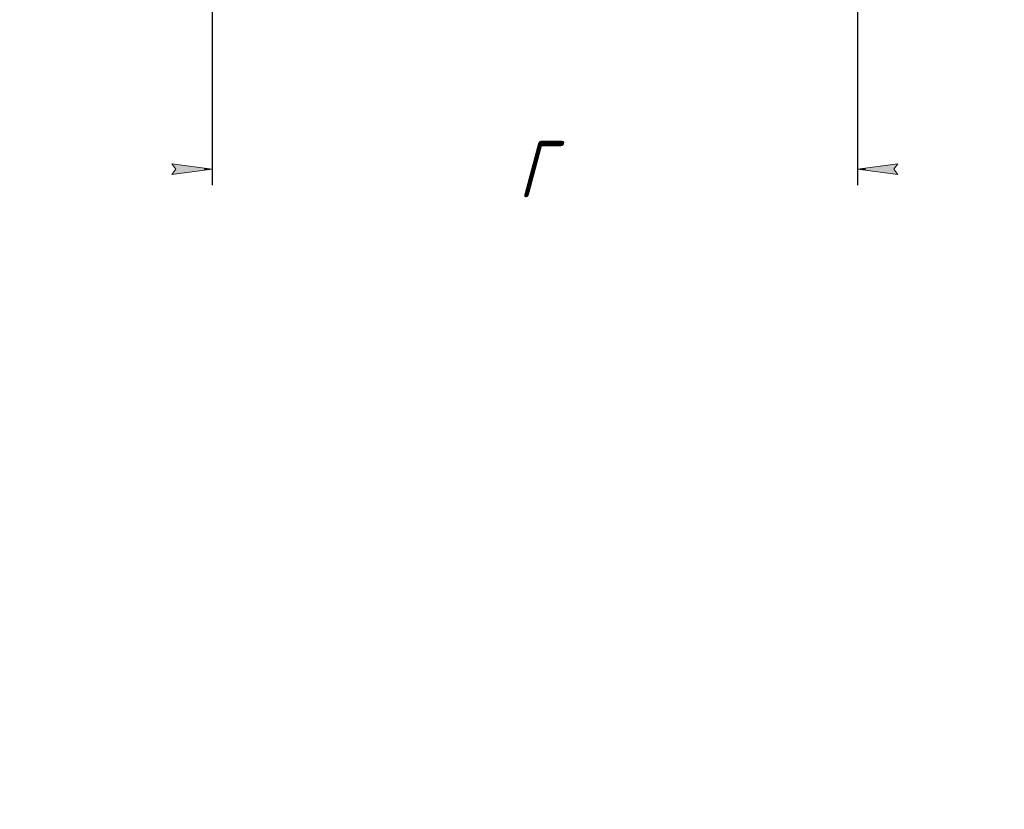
# Model space of a CAD drawing. Header units: millimetres. Extents: x 0 to 297, y 0 to 420.
# Tile 2 of 24: x 175 to 297, y 0 to 98. Entities that reach past the tile are written whole.
import ezdxf

# ---------------------------------------------------------------- set-up
doc = ezdxf.new("R2010")
doc.units = ezdxf.units.MM
doc.linetypes.add('K5LT_THIN', pattern=[0])
doc.layers.add('Системный слой', color=7, linetype='Continuous')
doc.styles.add('KDIMTEXTSTYLE', font='GOST_AU.SHX', dxfattribs={"width": 0.96, "oblique": 15, "height": 5})
doc.dimstyles.new('KDIMSTYLE (1.00)', dxfattribs={"dimtxt": 5, "dimasz": 1, "dimexe": 2, "dimexo": 0, "dimgap": 1, "dimtad": 1, "dimtxsty": 'KDIMTEXTSTYLE', "dimsah": 1, "dimcen": 0, "dimdle": 1, "dimadec": 0, "dimazin": 0, "dimtfac": 0.667, "dimtmove": 0, "dimatfit": 3, "dimfxl": 1, "dimtvp": 1, "dimtolj": 1, "dimtzin": 0, "dimarcsym": 0})

# ---------------------------------------------------------------- blocks, each defined once
blk = doc.blocks.new('KDIMARROW_01')
at = {"layer": 'Системный слой'}
blk.add_hatch(color=0, dxfattribs=at).paths.add_polyline_path([(0, 0), (-5, 0.658262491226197), (-4.5, 5.51091059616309e-16), (-5, -0.6582624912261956)])
at = {"layer": 'Системный слой', "color": 0, "linetype": 'K5LT_THIN', "lineweight": 18}
for p, q in [((-4.5, 5.51091059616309e-16), (-5, 0.658262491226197)), ((-5, 0.658262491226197), (0, 0)), ((0, 0), (-5, -0.6582624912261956)), ((-5, -0.6582624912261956), (-4.5, 5.51091059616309e-16)), ((0, 0), (-1, 0))]:
    blk.add_line(p, q, dxfattribs=at)

msp = doc.modelspace()

# ---------------------------------------------------------------- dimensions: what is measured, and where the dimension line sits
at = {"layer": 'Системный слой', "color": 7}
msp.add_linear_dim(base=(198.819093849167, 79.36864568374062), p1=(278.819093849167, 100.3298093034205), p2=(198.819093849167, 100.3298093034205), location=(238.819093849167, 79.36864568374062), text='\\H7.0;\\W0.965;\\Q15;\\H7.0;\\W0.965;\\Q15;\\Q15;Г\\Q15;\\H5.00;', dimstyle='KDIMSTYLE (1.00)', override={"dimexo": 0, "dimblk1": 'KDIMARROW_01', "dimblk2": 'KDIMARROW_01', "dimse1": 0, "dimse2": 0, "dimclrt": 7, "dimtolj": 1}, dxfattribs=at).render()

doc.saveas('drawing.dxf')
